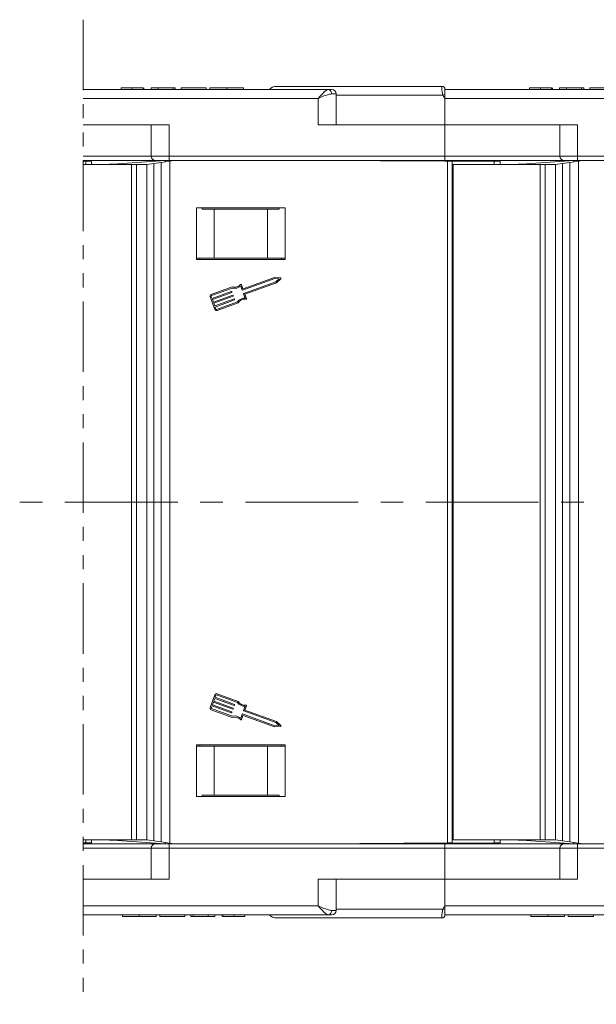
# Model space of a CAD drawing. Header units: millimetres. Extents: x 2390 to 3312, y -95 to 558.
# Tile 15 of 49: x 2989 to 3054, y 48 to 158. Entities that reach past the tile are written whole.
import ezdxf

# ---------------------------------------------------------------- set-up
doc = ezdxf.new("R2010")
doc.units = ezdxf.units.MM
doc.linetypes.add('CENTERX2', pattern=[20.32, 12.7, -2.54, 2.54, -2.54])
doc.linetypes.add('PHANTOM2', pattern=[31.75, 15.875, -3.175, 3.175, -3.175, 3.175, -3.175])

msp = doc.modelspace()

# ---------------------------------------------------------------- linework, layer by layer
at = {"color": 3, "linetype": 'PHANTOM2', "lineweight": 9, "ltscale": 0.5}
msp.add_line((2996.22, 158.446), (2996.215, 47.502), dxfattribs=at)
at = {"color": 7, "linetype": 'Continuous', "lineweight": 15}
for p, q in [((3017.97, 150.934), (3036.62, 150.934)), ((3036.62, 150.934), (3036.62, 150.934)), ((2996.219, 150.584), (3023.821, 150.584)), ((3000.496, 150.784), (3000.496, 150.584)), ((3001.732, 150.784), (3001.732, 150.584)), ((3002.973, 150.784), (3002.973, 150.584)), ((3003.06, 150.784), (3003.06, 150.584)), ((3003.881, 150.784), (3003.881, 150.584)), ((3004.65, 150.784), (3003.881, 150.784)), ((3004.65, 150.784), (3004.65, 150.584)), ((3006.342, 150.784), (3004.65, 150.784)), ((3006.342, 150.784), (3006.342, 150.584)), ((3006.599, 150.784), (3006.342, 150.784)), ((3006.599, 150.784), (3006.599, 150.584)), ((3007.265, 150.784), (3007.265, 150.584)), ((3010.086, 150.784), (3007.265, 150.784)), ((3010.086, 150.784), (3010.086, 150.584)), ((3010.496, 150.784), (3010.496, 150.584)), ((3012.399, 150.784), (3012.399, 150.584)), ((3014.291, 150.784), (3014.291, 150.584)), ((3023.821, 150.584), (3024.203, 150.584)), ((3024.193, 150.084), (3024.703, 150.084)), ((3024.703, 146.584), (3024.703, 150.084)), ((3036.735, 149.934), (3024.703, 149.934)), ((3036.97, 150.584), (3036.97, 150.058)), ((3036.97, 150.584), (3069.821, 150.584)), ((3036.97, 150.058), (3036.97, 149.584)), ((3046.496, 150.784), (3046.496, 150.584)), ((3047.732, 150.784), (3047.732, 150.584)), ((3048.973, 150.784), (3048.973, 150.584)), ((3049.06, 150.784), (3049.06, 150.584)), ((3049.881, 150.784), (3049.881, 150.584)), ((3050.65, 150.784), (3049.881, 150.784)), ((3050.65, 150.784), (3050.65, 150.584)), ((3052.342, 150.784), (3050.65, 150.784)), ((3052.342, 150.784), (3052.342, 150.584)), ((3052.599, 150.784), (3052.342, 150.784)), ((3052.599, 150.784), (3052.599, 150.584)), ((3053.265, 150.784), (3053.265, 150.584)), ((3056.086, 150.784), (3053.265, 150.784)), ((3022.703, 149.584), (2996.219, 149.584)), ((3022.703, 146.584), (3022.703, 149.584)), ((3068.703, 149.584), (3036.97, 149.584)), ((3036.97, 149.584), (3036.97, 146.584)), ((3005.891, 146.584), (2996.219, 146.584)), ((3003.891, 146.584), (3003.891, 143.084)), ((3005.891, 146.584), (3005.891, 143.084)), ((3022.703, 146.584), (3036.97, 146.584)), ((3036.97, 146.584), (3036.97, 143.084)), ((3051.891, 146.584), (3036.97, 146.584)), ((3049.891, 146.584), (3049.891, 143.084)), ((3051.891, 146.584), (3051.891, 143.084)), ((2996.219, 143.084), (3003.891, 143.084)), ((3004.354, 142.584), (2996.219, 142.584)), ((2996.51, 142.487), (2996.219, 142.488)), ((2996.219, 142.134), (3001.676, 142.134)), ((2996.51, 142.487), (2997.167, 142.484)), ((2996.51, 142.134), (2996.51, 142.487)), ((2997.167, 142.484), (2997.167, 142.134)), ((2998.927, 142.134), (2999.203, 142.153)), ((2999.373, 142.164), (2999.203, 142.153)), ((2999.203, 142.153), (2999.203, 142.134)), ((3000.143, 142.217), (2999.373, 142.164)), ((2999.373, 142.134), (2999.373, 142.164)), ((3005.47, 142.584), (3000.143, 142.217)), ((3000.143, 142.217), (3000.143, 142.134)), ((3001.676, 142.134), (3001.676, 104.084)), ((3001.676, 142.134), (3002.236, 142.134)), ((3002.236, 142.134), (3002.236, 104.084)), ((3002.236, 142.134), (3003.404, 142.134)), ((3003.404, 142.134), (3004.192, 142.249)), ((3003.404, 142.134), (3003.404, 104.084)), ((3003.891, 143.084), (3005.891, 143.084)), ((3004.192, 142.249), (3005.014, 142.37)), ((3004.192, 142.249), (3004.192, 104.084)), ((3005.891, 142.584), (3004.391, 142.584)), ((3005.014, 142.37), (3005.999, 142.514)), ((3005.014, 104.084), (3005.014, 142.37)), ((3005.47, 142.437), (3005.47, 142.584)), ((3005.891, 143.084), (3036.97, 143.084)), ((3005.891, 143.084), (3005.891, 142.584)), ((3036.97, 142.584), (3005.891, 142.584)), ((3006.47, 142.584), (3005.999, 142.514)), ((3005.999, 142.514), (3005.999, 104.084)), ((3036.968, 142.514), (3022.47, 142.584)), ((3037.26, 142.487), (3022.47, 142.584)), ((3042.51, 142.487), (3036.968, 142.514)), ((3036.968, 142.489), (3036.968, 142.514)), ((3036.97, 143.084), (3036.97, 142.584)), ((3036.97, 143.084), (3049.891, 143.084)), ((3050.354, 142.584), (3036.97, 142.584)), ((3037.26, 104.084), (3037.26, 142.487)), ((3037.26, 142.487), (3037.76, 142.484)), ((3037.76, 142.484), (3037.76, 104.084)), ((3037.874, 142.134), (3037.874, 104.084)), ((3037.874, 142.134), (3047.676, 142.134)), ((3042.51, 142.487), (3043.167, 142.484)), ((3042.51, 142.134), (3042.51, 142.487)), ((3043.167, 142.484), (3043.167, 142.134)), ((3044.927, 142.134), (3045.203, 142.153)), ((3045.373, 142.164), (3045.203, 142.153)), ((3045.203, 142.153), (3045.203, 142.134)), ((3046.143, 142.217), (3045.373, 142.164)), ((3045.373, 142.134), (3045.373, 142.164)), ((3051.47, 142.584), (3046.143, 142.217)), ((3046.143, 142.217), (3046.143, 142.134)), ((3047.676, 142.134), (3047.676, 104.084)), ((3047.676, 142.134), (3048.236, 142.134)), ((3048.236, 142.134), (3048.236, 104.084)), ((3048.236, 142.134), (3049.404, 142.134)), ((3049.404, 142.134), (3050.192, 142.249)), ((3049.404, 142.134), (3049.404, 104.084)), ((3049.891, 143.084), (3051.891, 143.084)), ((3050.192, 142.249), (3051.014, 142.37)), ((3050.192, 142.249), (3050.192, 104.084)), ((3051.891, 142.584), (3050.391, 142.584)), ((3051.014, 142.37), (3051.999, 142.514)), ((3051.014, 104.084), (3051.014, 142.37)), ((3051.47, 142.437), (3051.47, 142.584)), ((3051.891, 143.084), (3082.97, 143.084)), ((3051.891, 143.084), (3051.891, 142.584)), ((3082.97, 142.584), (3051.891, 142.584)), ((3052.47, 142.584), (3051.999, 142.514)), ((3051.999, 142.514), (3051.999, 104.084)), ((3018.97, 137.234), (3008.97, 137.234)), ((3008.97, 137.234), (3008.97, 131.434)), ((3009.637, 137.084), (3009.637, 137.234)), ((3010.97, 137.084), (3009.637, 137.084)), ((3010.97, 131.584), (3010.97, 137.084)), ((3016.97, 137.084), (3010.97, 137.084)), ((3016.97, 131.584), (3016.97, 137.084)), ((3018.304, 137.084), (3016.97, 137.084)), ((3018.304, 137.234), (3018.304, 137.084)), ((3018.97, 131.434), (3018.97, 137.234)), ((3010.97, 131.584), (3008.97, 131.584)), ((3008.97, 131.434), (3018.97, 131.434)), ((3009.37, 131.584), (3009.37, 131.434)), ((3016.97, 131.584), (3010.97, 131.584)), ((3018.97, 131.584), (3016.97, 131.584)), ((3018.57, 131.584), (3018.57, 131.434)), ((3017.793, 129.271), (3014.181, 127.951)), ((3017.774, 129.4), (3014.257, 128.115)), ((3014.312, 127.591), (3017.925, 128.911)), ((3014.446, 127.504), (3017.993, 128.8)), ((3018.439, 129.366), (3017.774, 129.4)), ((3018.282, 129.246), (3017.793, 129.271)), ((3017.925, 128.911), (3018.282, 129.246)), ((3017.993, 128.8), (3018.479, 129.255)), ((3013.017, 128.341), (3010.638, 127.472)), ((3013.023, 128.208), (3010.682, 127.353)), ((3010.732, 127.031), (3012.905, 127.825)), ((3012.949, 127.705), (3010.776, 126.911)), ((3012.946, 127.806), (3012.968, 127.746)), ((3014.14, 127.97), (3013.97, 128.434)), ((3014.216, 128.134), (3014.057, 128.568)), ((3010.524, 127.227), (3011.05, 125.788)), ((3010.644, 127.271), (3010.732, 127.031)), ((3010.776, 126.911), (3010.885, 126.611)), ((3010.885, 126.611), (3013.059, 127.405)), ((3013.103, 127.285), (3010.929, 126.491)), ((3010.929, 126.491), (3011.039, 126.191)), ((3011.039, 126.191), (3013.212, 126.985)), ((3013.256, 126.866), (3011.082, 126.071)), ((3011.252, 125.794), (3013.593, 126.649)), ((3011.296, 125.674), (3013.674, 126.542)), ((3013.1, 127.386), (3013.122, 127.326)), ((3013.253, 126.966), (3013.275, 126.906)), ((3014.462, 127.087), (3014.293, 127.55)), ((3014.615, 127.04), (3014.446, 127.504)), ((3011.082, 126.071), (3011.17, 125.832)), ((3001.676, 104.084), (3001.676, 66.034)), ((3002.236, 104.084), (3002.236, 66.034)), ((3003.404, 104.084), (3003.404, 66.034)), ((3004.192, 104.084), (3004.192, 65.918)), ((3005.014, 65.797), (3005.014, 104.084)), ((3005.999, 104.084), (3005.999, 65.653)), ((3037.26, 65.68), (3037.26, 104.084)), ((3037.76, 104.084), (3037.76, 65.684)), ((3037.874, 104.084), (3037.874, 66.034)), ((3047.676, 104.084), (3047.676, 66.034)), ((3048.236, 104.084), (3048.236, 66.034)), ((3049.404, 104.084), (3049.404, 66.034)), ((3050.192, 104.084), (3050.192, 65.918)), ((3051.014, 65.797), (3051.014, 104.084)), ((3051.999, 104.084), (3051.999, 65.653)), ((3011.05, 82.379), (3010.524, 80.94)), ((3011.17, 82.336), (3011.082, 82.096)), ((3013.593, 81.519), (3011.252, 82.374)), ((3013.674, 81.625), (3011.296, 82.494)), ((3010.732, 81.136), (3010.644, 80.897)), ((3012.905, 80.342), (3010.732, 81.136)), ((3010.885, 81.556), (3010.776, 81.256)), ((3010.776, 81.256), (3012.949, 80.462)), ((3013.059, 80.762), (3010.885, 81.556)), ((3011.039, 81.976), (3010.929, 81.676)), ((3010.929, 81.676), (3013.103, 80.882)), ((3013.212, 81.182), (3011.039, 81.976)), ((3011.082, 82.096), (3013.256, 81.302)), ((3013.275, 81.261), (3013.253, 81.201)), ((3014.293, 80.617), (3014.462, 81.08)), ((3014.446, 80.663), (3014.615, 81.127)), ((3010.638, 80.695), (3013.017, 79.826)), ((3010.682, 80.815), (3013.023, 79.96)), ((3012.968, 80.421), (3012.946, 80.361)), ((3013.122, 80.841), (3013.1, 80.781)), ((3013.97, 79.734), (3014.14, 80.197)), ((3014.057, 79.599), (3014.216, 80.033)), ((3014.181, 80.216), (3017.793, 78.896)), ((3014.257, 80.052), (3017.774, 78.767)), ((3017.925, 79.256), (3014.312, 80.576)), ((3017.993, 79.367), (3014.446, 80.663)), ((3017.774, 78.767), (3018.439, 78.802)), ((3017.793, 78.896), (3018.282, 78.922)), ((3018.282, 78.922), (3017.925, 79.256)), ((3018.479, 78.912), (3017.993, 79.367)), ((3018.97, 76.734), (3008.97, 76.734)), ((3008.97, 76.734), (3008.97, 70.934)), ((3010.97, 76.584), (3008.97, 76.584)), ((3009.37, 76.734), (3009.37, 76.584)), ((3010.97, 76.584), (3010.97, 71.084)), ((3016.97, 76.584), (3010.97, 76.584)), ((3016.97, 76.584), (3016.97, 71.084)), ((3018.97, 76.584), (3016.97, 76.584)), ((3018.57, 76.734), (3018.57, 76.584)), ((3018.97, 70.934), (3018.97, 76.734)), ((3009.637, 71.084), (3009.637, 70.934)), ((3010.97, 71.084), (3009.637, 71.084)), ((3016.97, 71.084), (3010.97, 71.084)), ((3018.304, 71.084), (3016.97, 71.084)), ((3018.304, 70.934), (3018.304, 71.084)), ((3008.97, 70.934), (3018.97, 70.934)), ((3001.676, 66.034), (2996.216, 66.034)), ((2996.216, 65.679), (2996.51, 65.68)), ((3004.354, 65.584), (2996.216, 65.584)), ((2996.51, 65.68), (2996.51, 66.034)), ((2997.167, 65.684), (2996.51, 65.68)), ((2997.167, 66.034), (2997.167, 65.684)), ((2999.203, 66.015), (2998.927, 66.034)), ((2999.203, 66.034), (2999.203, 66.015)), ((2999.203, 66.015), (2999.373, 66.003)), ((2999.373, 66.003), (2999.373, 66.034)), ((2999.373, 66.003), (3000.143, 65.95)), ((3000.143, 66.034), (3000.143, 65.95)), ((3000.143, 65.95), (3005.47, 65.584)), ((3002.236, 66.034), (3001.676, 66.034)), ((3003.404, 66.034), (3002.236, 66.034)), ((3004.192, 65.918), (3003.404, 66.034)), ((3005.014, 65.797), (3004.192, 65.918)), ((3005.891, 65.584), (3004.391, 65.584)), ((3005.999, 65.653), (3005.014, 65.797)), ((3005.47, 65.584), (3005.47, 65.73)), ((3036.97, 65.584), (3005.891, 65.584)), ((3005.891, 65.084), (3005.891, 65.584)), ((3005.999, 65.653), (3006.47, 65.584)), ((3022.47, 65.584), (3037.26, 65.68)), ((3022.47, 65.584), (3036.968, 65.654)), ((3036.968, 65.654), (3042.51, 65.68)), ((3036.968, 65.654), (3036.968, 65.678)), ((3036.97, 65.084), (3036.97, 65.584)), ((3050.354, 65.584), (3036.97, 65.584)), ((3037.76, 65.684), (3037.26, 65.68)), ((3047.676, 66.034), (3037.874, 66.034)), ((3042.51, 65.68), (3042.51, 66.034)), ((3043.167, 65.684), (3042.51, 65.68)), ((3043.167, 66.034), (3043.167, 65.684)), ((3045.203, 66.015), (3044.927, 66.034)), ((3045.203, 66.034), (3045.203, 66.015)), ((3045.203, 66.015), (3045.373, 66.003)), ((3045.373, 66.003), (3045.373, 66.034)), ((3045.373, 66.003), (3046.143, 65.95)), ((3046.143, 66.034), (3046.143, 65.95)), ((3046.143, 65.95), (3051.47, 65.584)), ((3048.236, 66.034), (3047.676, 66.034)), ((3049.404, 66.034), (3048.236, 66.034)), ((3050.192, 65.918), (3049.404, 66.034)), ((3051.014, 65.797), (3050.192, 65.918)), ((3051.891, 65.584), (3050.391, 65.584)), ((3051.999, 65.653), (3051.014, 65.797)), ((3051.47, 65.584), (3051.47, 65.73)), ((3082.97, 65.584), (3051.891, 65.584)), ((3051.891, 65.084), (3051.891, 65.584)), ((3051.999, 65.653), (3052.47, 65.584)), ((2996.216, 65.084), (3003.891, 65.084)), ((3003.891, 65.084), (3003.891, 61.584)), ((3003.891, 65.084), (3005.891, 65.084)), ((3005.891, 65.084), (3036.97, 65.084)), ((3005.891, 61.584), (3005.891, 65.084)), ((3036.97, 61.584), (3036.97, 65.084)), ((3036.97, 65.084), (3049.891, 65.084)), ((3049.891, 65.084), (3049.891, 61.584)), ((3049.891, 65.084), (3051.891, 65.084)), ((3051.891, 65.084), (3082.97, 65.084)), ((3051.891, 61.584), (3051.891, 65.084)), ((3005.891, 61.584), (2996.216, 61.584)), ((3022.703, 61.584), (3022.703, 58.584)), ((3022.703, 61.584), (3036.97, 61.584)), ((3024.703, 58.084), (3024.703, 61.584)), ((3036.97, 58.584), (3036.97, 61.584)), ((3051.891, 61.584), (3036.97, 61.584)), ((3022.703, 58.584), (2996.215, 58.584)), ((3024.193, 58.084), (3024.703, 58.084)), ((3036.735, 58.234), (3024.703, 58.234)), ((3068.703, 58.584), (3036.97, 58.584)), ((3036.97, 58.109), (3036.97, 58.584)), ((3036.97, 57.584), (3036.97, 58.109)), ((2996.215, 57.584), (3023.821, 57.584)), ((3000.65, 57.384), (3000.65, 57.584)), ((3002.542, 57.384), (3002.542, 57.584)), ((3004.445, 57.384), (3004.445, 57.584)), ((3004.855, 57.384), (3004.855, 57.584)), ((3004.855, 57.384), (3007.676, 57.384)), ((3007.676, 57.384), (3007.676, 57.584)), ((3008.342, 57.384), (3008.342, 57.584)), ((3008.342, 57.384), (3008.599, 57.384)), ((3008.599, 57.384), (3008.599, 57.584)), ((3008.599, 57.384), (3010.291, 57.384)), ((3010.291, 57.384), (3010.291, 57.584)), ((3010.291, 57.384), (3011.06, 57.384)), ((3011.06, 57.384), (3011.06, 57.584)), ((3011.881, 57.384), (3011.881, 57.584)), ((3011.968, 57.384), (3011.968, 57.584)), ((3013.209, 57.384), (3013.209, 57.584)), ((3014.445, 57.384), (3014.445, 57.584)), ((3017.97, 57.234), (3036.62, 57.234)), ((3023.821, 57.584), (3024.203, 57.584)), ((3036.62, 57.234), (3036.62, 57.234)), ((3036.97, 57.584), (3069.821, 57.584)), ((3046.65, 57.384), (3046.65, 57.584)), ((3048.542, 57.384), (3048.542, 57.584)), ((3050.445, 57.384), (3050.445, 57.584)), ((3050.855, 57.384), (3050.855, 57.584)), ((3050.855, 57.384), (3053.676, 57.384)), ((3053.676, 57.384), (3053.676, 57.584))]:
    msp.add_line(p, q, dxfattribs=at)
at = {"color": 1, "linetype": 'CENTERX2', "lineweight": 13}
msp.add_line((3230.395, 104.084), (2679.733, 104.084), dxfattribs=at)
at = {"color": 7, "linetype": 'Continuous', "lineweight": 15}
for centre, radius, start, end in [((3017.97, 149.934), 1, 90, 139.4584), ((3036.62, 150.584), 0.35, 0.00166, 90.00559), ((3036.62, 150.584), 0.35, 0, 90), ((3023.746, 150.139), 0.451, 352.91865, 80.4798), ((3024.203, 150.084), 0.5, 0, 90), ((3058.076, 110.037), 45.245, 117.80537, 118.14247), ((3004.391, 143.084), 0.5, 180, 270), ((3050.391, 143.084), 0.5, 180, 270), ((3018.436, 129.302), 0.0638, 313.09192, 87.049), ((3012.916, 127.795), 0.0319, 20.07046, 110.07046), ((3012.938, 127.735), 0.0319, 290.07046, 20.07046), ((3013.274, 129.255), 0.949, 254.2528, 315.58546), ((3013.274, 129.255), 1.076, 256.51116, 310.30711), ((3013.997, 128.546), 0.0638, 20.07046, 135.58546), ((3014.17, 127.981), 0.0319, 200.07046, 290.07046), ((3014.246, 128.145), 0.0319, 200.07046, 290.07046), ((3014.323, 127.561), 0.0319, 110.07046, 200.07046), ((3010.704, 127.293), 0.192, 110.07046, 200.07046), ((3010.704, 127.293), 0.0638, 110.07046, 200.07046), ((3013.07, 127.375), 0.0319, 20.07046, 110.07046), ((3013.092, 127.315), 0.0319, 290.07046, 20.07046), ((3013.223, 126.956), 0.0319, 20.07046, 110.07046), ((3013.245, 126.896), 0.0319, 290.07046, 20.07046), ((3014.459, 126.01), 1.076, 89.8338, 143.62975), ((3014.459, 126.01), 0.949, 84.55545, 145.88812), ((3014.555, 127.018), 0.0638, 264.55545, 20.07046), ((3011.23, 125.853), 0.192, 200.07046, 290.07046), ((3011.23, 125.853), 0.0638, 200.07046, 290.07046), ((3011.23, 82.314), 0.192, 69.92954, 159.92954), ((3011.23, 82.314), 0.0638, 69.92954, 159.92954), ((3013.223, 81.212), 0.0319, 249.92954, 339.92954), ((3013.245, 81.272), 0.0319, 339.92954, 69.92954), ((3014.459, 82.157), 1.076, 216.37025, 270.1662), ((3014.459, 82.157), 0.949, 214.11188, 275.44455), ((3014.555, 81.149), 0.0638, 339.92954, 95.44455), ((3010.704, 80.875), 0.192, 159.92954, 249.92954), ((3010.704, 80.875), 0.0638, 159.92954, 249.92954), ((3012.916, 80.372), 0.0319, 249.92954, 339.92954), ((3012.938, 80.432), 0.0319, 339.92954, 69.92954), ((3013.274, 78.913), 1.076, 49.69289, 103.48884), ((3013.07, 80.792), 0.0319, 249.92954, 339.92954), ((3013.092, 80.852), 0.0319, 339.92954, 69.92954), ((3014.17, 80.186), 0.0319, 69.92954, 159.92954), ((3014.246, 80.022), 0.0319, 69.92954, 159.92954), ((3014.323, 80.606), 0.0319, 159.92954, 249.92954), ((3013.274, 78.913), 0.949, 44.41454, 105.7472), ((3013.997, 79.621), 0.0638, 224.41454, 339.92954), ((3018.436, 78.865), 0.0638, 272.951, 46.90808), ((3004.391, 65.084), 0.5, 90, 180), ((3050.391, 65.084), 0.5, 90, 180), ((3023.746, 58.028), 0.451, 279.5202, 7.08135), ((3024.203, 58.084), 0.5, 270, 0), ((3058.076, 98.13), 45.245, 241.85753, 242.19463), ((3017.97, 58.234), 1, 220.5416, 270), ((3036.62, 57.584), 0.35, 269.99441, 359.99834), ((3036.62, 57.584), 0.35, 270, 0)]:
    msp.add_arc(centre, radius, start, end, dxfattribs=at)
for points, knots in [([(3036.735, 149.934), (3036.724, 149.97), (3036.688, 150.083), (3036.651, 150.293), (3036.626, 150.547), (3036.618, 150.769), (3036.618, 150.909), (3036.62, 150.926), (3036.62, 150.934)], [0, 0, 0, 0, 0.07361036, 0.22528134, 0.41271887, 0.61605406, 0.82678302, 1, 1, 1, 1]), ([(3001.732, 150.784), (3001.537, 150.784), (3001.148, 150.784), (3000.703, 150.784), (3000.519, 150.784), (3000.504, 150.784), (3000.496, 150.784)], [0, 0, 0, 0, 0.2802457, 0.5584161, 0.7788266, 1, 1, 1, 1]), ([(3002.973, 150.784), (3002.91, 150.784), (3002.784, 150.784), (3002.343, 150.784), (3001.964, 150.784), (3001.732, 150.784)], [0, 0, 0, 0, 0.2801216, 0.5603549, 1, 1, 1, 1]), ([(3012.399, 150.784), (3012.103, 150.784), (3011.513, 150.784), (3010.85, 150.784), (3010.534, 150.784), (3010.509, 150.784), (3010.496, 150.784)], [0, 0, 0, 0, 0.2799425, 0.558704, 0.7790449, 1, 1, 1, 1]), ([(3014.291, 150.784), (3014.271, 150.784), (3014.232, 150.784), (3013.766, 150.784), (3013.095, 150.784), (3012.631, 150.784), (3012.399, 150.784)], [0, 0, 0, 0, 0.280551, 0.5594882, 0.779434, 1, 1, 1, 1]), ([(3023.821, 150.584), (3023.793, 150.581), (3023.737, 150.574), (3023.631, 150.522), (3023.502, 150.431), (3023.386, 150.327), (3023.229, 150.174), (3023.074, 150.008), (3022.908, 149.82), (3022.829, 149.73), (3022.784, 149.678), (3022.758, 149.647), (3022.735, 149.621), (3022.72, 149.604), (3022.712, 149.595), (3022.706, 149.588), (3022.704, 149.586), (3022.703, 149.584)], [0, 0, 0, 0, 0.1010295, 0.2049461, 0.3371683, 0.4742971, 0.5161999, 0.7436507, 0.8530899, 0.914248, 0.9321698, 0.9601369, 0.976545, 0.9861936, 0.994698, 0.9959318, 1, 1, 1, 1]), ([(3022.703, 149.584), (3022.705, 149.585), (3022.716, 149.59), (3022.754, 149.606), (3022.8, 149.626), (3023.058, 149.737), (3023.454, 149.903), (3023.907, 150.058), (3024.114, 150.077), (3024.193, 150.084)], [0, 0, 0, 0, 0.0050875, 0.0203691, 0.0708073, 0.0890863, 0.5003107, 0.809226, 1, 1, 1, 1]), ([(3036.97, 149.584), (3036.969, 149.585), (3036.9, 149.678), (3036.816, 149.791), (3036.747, 149.912), (3036.735, 149.934)], [0, 0, 0, 0, 0.0120871, 0.8246302, 1, 1, 1, 1]), ([(3047.732, 150.784), (3047.537, 150.784), (3047.148, 150.784), (3046.703, 150.784), (3046.519, 150.784), (3046.504, 150.784), (3046.496, 150.784)], [0, 0, 0, 0, 0.2802457, 0.5584161, 0.7788266, 1, 1, 1, 1]), ([(3048.973, 150.784), (3048.91, 150.784), (3048.784, 150.784), (3048.343, 150.784), (3047.964, 150.784), (3047.732, 150.784)], [0, 0, 0, 0, 0.2801216, 0.5603549, 1, 1, 1, 1]), ([(3022.703, 58.584), (3022.705, 58.582), (3022.716, 58.578), (3022.754, 58.561), (3022.8, 58.542), (3023.058, 58.43), (3023.454, 58.264), (3023.907, 58.109), (3024.114, 58.091), (3024.193, 58.084)], [0, 0, 0, 0, 0.00508751, 0.02036912, 0.07080725, 0.08908627, 0.50031067, 0.809226, 1, 1, 1, 1]), ([(3023.821, 57.584), (3023.793, 57.587), (3023.737, 57.593), (3023.631, 57.645), (3023.502, 57.736), (3023.386, 57.84), (3023.229, 57.993), (3023.074, 58.159), (3022.908, 58.347), (3022.829, 58.438), (3022.784, 58.49), (3022.758, 58.52), (3022.735, 58.546), (3022.72, 58.563), (3022.712, 58.572), (3022.706, 58.579), (3022.704, 58.582), (3022.703, 58.584)], [0, 0, 0, 0, 0.10102949, 0.20494614, 0.33716829, 0.47429709, 0.5161999, 0.74365074, 0.85308987, 0.91424801, 0.93216977, 0.96013693, 0.97654495, 0.98619361, 0.99469798, 0.99593178, 1, 1, 1, 1]), ([(3036.735, 58.234), (3036.724, 58.197), (3036.688, 58.084), (3036.651, 57.874), (3036.626, 57.621), (3036.618, 57.399), (3036.618, 57.259), (3036.62, 57.241), (3036.62, 57.234)], [0, 0, 0, 0, 0.0736104, 0.2252813, 0.4127189, 0.6160541, 0.826783, 1, 1, 1, 1]), ([(3036.97, 58.584), (3036.969, 58.582), (3036.9, 58.489), (3036.816, 58.376), (3036.747, 58.255), (3036.735, 58.234)], [0, 0, 0, 0, 0.0120871, 0.8246302, 1, 1, 1, 1]), ([(3000.65, 57.384), (3000.67, 57.384), (3000.709, 57.384), (3001.175, 57.384), (3001.846, 57.384), (3002.31, 57.384), (3002.542, 57.384)], [0, 0, 0, 0, 0.280551, 0.5594882, 0.779434, 1, 1, 1, 1]), ([(3002.542, 57.384), (3002.838, 57.384), (3003.428, 57.384), (3004.091, 57.384), (3004.407, 57.384), (3004.432, 57.384), (3004.445, 57.384)], [0, 0, 0, 0, 0.2799425, 0.558704, 0.7790449, 1, 1, 1, 1]), ([(3011.968, 57.384), (3012.031, 57.384), (3012.156, 57.384), (3012.597, 57.384), (3012.977, 57.384), (3013.209, 57.384)], [0, 0, 0, 0, 0.28012164, 0.5603549, 1, 1, 1, 1]), ([(3013.209, 57.384), (3013.404, 57.384), (3013.793, 57.384), (3014.238, 57.384), (3014.421, 57.384), (3014.437, 57.384), (3014.445, 57.384)], [0, 0, 0, 0, 0.2802457, 0.5584161, 0.7788266, 1, 1, 1, 1]), ([(3046.65, 57.384), (3046.67, 57.384), (3046.709, 57.384), (3047.175, 57.384), (3047.846, 57.384), (3048.31, 57.384), (3048.542, 57.384)], [0, 0, 0, 0, 0.280551, 0.5594882, 0.779434, 1, 1, 1, 1]), ([(3048.542, 57.384), (3048.838, 57.384), (3049.428, 57.384), (3050.091, 57.384), (3050.407, 57.384), (3050.432, 57.384), (3050.445, 57.384)], [0, 0, 0, 0, 0.2799425, 0.558704, 0.7790449, 1, 1, 1, 1])]:
    msp.add_open_spline(points, degree=3, knots=knots, dxfattribs=at)

doc.saveas('drawing.dxf')
